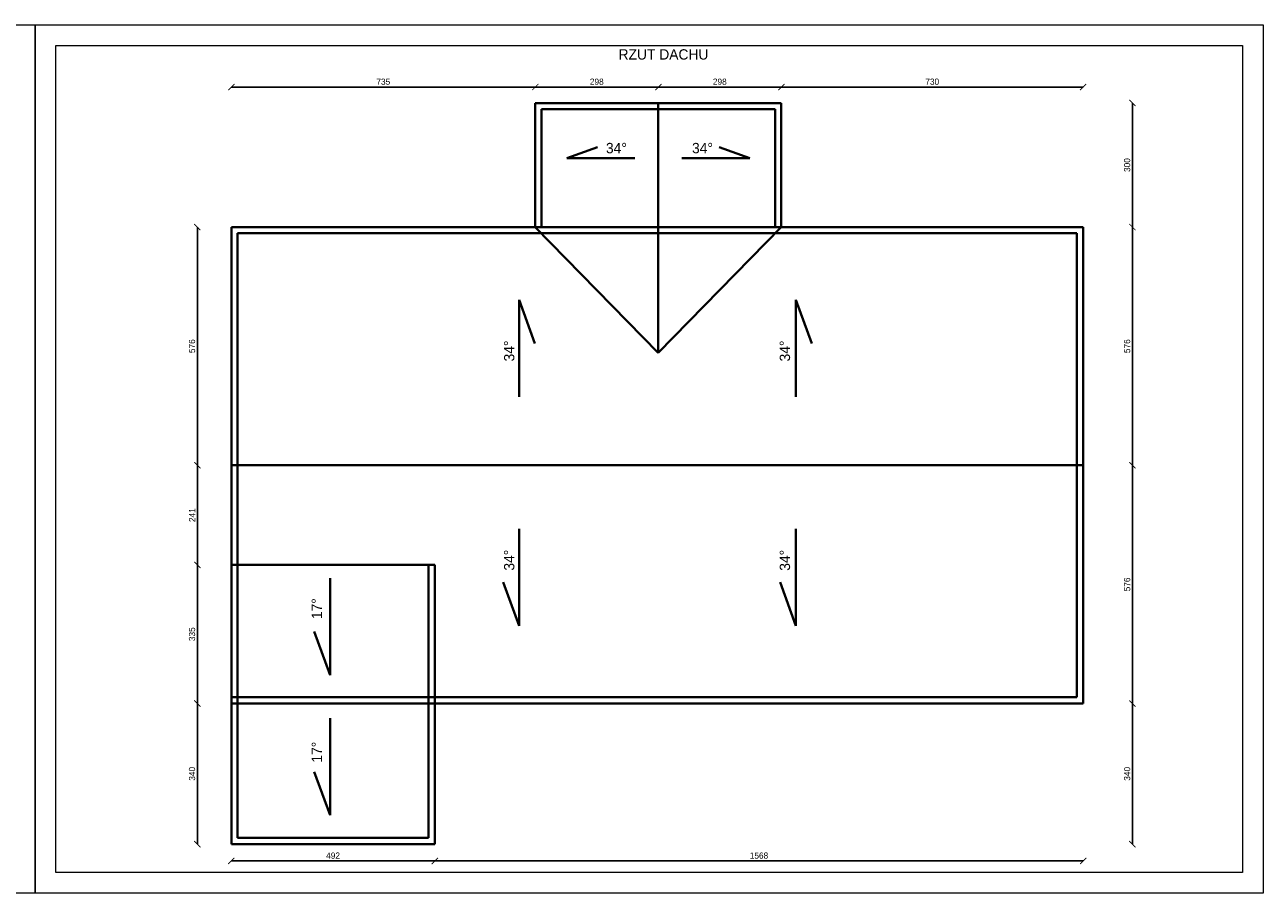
# Model space of a CAD drawing. Header units: millimetres. Extents: x 0 to 54826, y 42154 to 60442.
# Tile 26 of 64: x 36684 to 39679, y 55933 to 58033. Entities that reach past the tile are written whole.
import ezdxf

# ---------------------------------------------------------------- set-up
doc = ezdxf.new("R2010")
doc.units = ezdxf.units.MM
for name, color, linetype, lineweight in [('cienka', 3, 'Continuous', 18), ('gruba', 1, 'Continuous', 40), ('wymiary', 251, 'Continuous', 15)]:
    doc.layers.add(name, color=color, linetype=linetype, lineweight=lineweight)
doc.styles.get("Standard").update_dxf_attribs({"font": 'GOTHIC.TTF'})
doc.dimstyles.new('secemin', dxfattribs={"dimtxt": 15, "dimasz": 15, "dimexe": 1.25, "dimexo": 0.625, "dimgap": 5, "dimtad": 1, "dimdec": 0, "dimtxsty": 'Standard', "dimblk": 'ARCHTICK', "dimcen": 0, "dimse1": 1, "dimse2": 1, "dimclrd": 256, "dimclrt": 256, "dimadec": 0, "dimazin": 0, "dimtfac": 1, "dimtdec": 0, "dimtmove": 0, "dimatfit": 3, "dimfxl": 1, "dimtfillclr": 250, "dimarcsym": 1})

# ---------------------------------------------------------------- blocks, each defined once
blk = doc.blocks.new('_ArchTick')
at = {"color": 0, "linetype": 'ByBlock', "const_width": 0.15}
blk.add_lwpolyline([(-0.5, -0.5), (0.5, 0.5)], dxfattribs=at)
blk = doc.blocks.new('*D181')
at = {"layer": 'Defpoints', "color": 0, "transparency": 16777216}
for p in [(37183.6, 56051.3), (37675.6, 56051.3), (37675.6, 56010.6)]:
    blk.add_point(p, dxfattribs=at)
at = {"layer": 'wymiary', "lineweight": -2, "transparency": 16777216}
blk.add_line((37183.6, 56010.6), (37675.6, 56010.6), dxfattribs=at)
at = {"layer": 'wymiary', "lineweight": -2, "transparency": 16777216, "xscale": 15, "yscale": 15, "zscale": 15, "rotation": 180}
blk.add_blockref('_ArchTick', (37183.6, 56010.6), dxfattribs=at)
at = {"layer": 'wymiary', "lineweight": -2, "transparency": 16777216, "xscale": 15, "yscale": 15, "zscale": 15}
blk.add_blockref('_ArchTick', (37675.6, 56010.6), dxfattribs=at)
at = {"layer": 'wymiary', "transparency": 16777216, "insert": (37429.6, 56023.4), "char_height": 15, "attachment_point": 5}
blk.add_mtext('492', dxfattribs=at)
blk = doc.blocks.new('*D182')
at = {"layer": 'Defpoints', "color": 0, "transparency": 16777216}
for p in [(39243.6, 56391.3), (37675.6, 56051.3), (39243.6, 56010.6)]:
    blk.add_point(p, dxfattribs=at)
at = {"layer": 'wymiary', "lineweight": -2, "transparency": 16777216}
blk.add_line((37675.6, 56010.6), (39243.6, 56010.6), dxfattribs=at)
at = {"layer": 'wymiary', "lineweight": -2, "transparency": 16777216, "xscale": 15, "yscale": 15, "zscale": 15, "rotation": 180}
blk.add_blockref('_ArchTick', (37675.6, 56010.6), dxfattribs=at)
at = {"layer": 'wymiary', "lineweight": -2, "transparency": 16777216, "xscale": 15, "yscale": 15, "zscale": 15}
blk.add_blockref('_ArchTick', (39243.6, 56010.6), dxfattribs=at)
at = {"layer": 'wymiary', "transparency": 16777216, "insert": (38459.6, 56023.4), "char_height": 15, "attachment_point": 5}
blk.add_mtext('1568', dxfattribs=at)
blk = doc.blocks.new('*D183')
at = {"layer": 'Defpoints', "color": 0, "transparency": 16777216}
for p in [(37675.6, 56391.3), (39362.7, 56391.3), (37675.6, 56051.3)]:
    blk.add_point(p, dxfattribs=at)
at = {"layer": 'wymiary', "lineweight": -2, "transparency": 16777216}
blk.add_line((39362.7, 56051.3), (39362.7, 56391.3), dxfattribs=at)
at = {"layer": 'wymiary', "lineweight": -2, "transparency": 16777216, "xscale": 15, "yscale": 15, "zscale": 15}
for p, rotation in [((39362.7, 56391.3), 90), ((39362.7, 56051.3), 270)]:
    blk.add_blockref('_ArchTick', p, dxfattribs=dict(at, rotation=rotation))
at = {"layer": 'wymiary', "transparency": 16777216, "insert": (39349.9, 56221.3), "char_height": 15, "attachment_point": 5, "rotation": 90}
blk.add_mtext('340', dxfattribs=at)
blk = doc.blocks.new('*D184')
at = {"layer": 'Defpoints', "color": 0, "transparency": 16777216}
for p in [(39243.6, 56967.3), (39362.7, 56967.3), (37675.6, 56391.3)]:
    blk.add_point(p, dxfattribs=at)
at = {"layer": 'wymiary', "lineweight": -2, "transparency": 16777216}
blk.add_line((39362.7, 56391.3), (39362.7, 56967.3), dxfattribs=at)
at = {"layer": 'wymiary', "lineweight": -2, "transparency": 16777216, "xscale": 15, "yscale": 15, "zscale": 15}
for p, rotation in [((39362.7, 56967.3), 90), ((39362.7, 56391.3), 270)]:
    blk.add_blockref('_ArchTick', p, dxfattribs=dict(at, rotation=rotation))
at = {"layer": 'wymiary', "transparency": 16777216, "insert": (39349.9, 56679.3), "char_height": 15, "attachment_point": 5, "rotation": 90}
blk.add_mtext('576', dxfattribs=at)
blk = doc.blocks.new('*D185')
at = {"layer": 'Defpoints', "color": 0, "transparency": 16777216}
for p in [(39243.6, 57543.3), (39362.7, 57543.3), (39243.6, 56967.3)]:
    blk.add_point(p, dxfattribs=at)
at = {"layer": 'wymiary', "lineweight": -2, "transparency": 16777216}
blk.add_line((39362.7, 56967.3), (39362.7, 57543.3), dxfattribs=at)
at = {"layer": 'wymiary', "lineweight": -2, "transparency": 16777216, "xscale": 15, "yscale": 15, "zscale": 15}
for p, rotation in [((39362.7, 57543.3), 90), ((39362.7, 56967.3), 270)]:
    blk.add_blockref('_ArchTick', p, dxfattribs=dict(at, rotation=rotation))
at = {"layer": 'wymiary', "transparency": 16777216, "insert": (39349.9, 57255.3), "char_height": 15, "attachment_point": 5, "rotation": 90}
blk.add_mtext('576', dxfattribs=at)
blk = doc.blocks.new('*D186')
at = {"layer": 'Defpoints', "color": 0, "transparency": 16777216}
for p in [(38513.6, 57843.3), (39362.7, 57843.3), (39243.6, 57543.3)]:
    blk.add_point(p, dxfattribs=at)
at = {"layer": 'wymiary', "lineweight": -2, "transparency": 16777216}
blk.add_line((39362.7, 57543.3), (39362.7, 57843.3), dxfattribs=at)
at = {"layer": 'wymiary', "lineweight": -2, "transparency": 16777216, "xscale": 15, "yscale": 15, "zscale": 15}
for p, rotation in [((39362.7, 57843.3), 90), ((39362.7, 57543.3), 270)]:
    blk.add_blockref('_ArchTick', p, dxfattribs=dict(at, rotation=rotation))
at = {"layer": 'wymiary', "transparency": 16777216, "insert": (39349.9, 57693.3), "char_height": 15, "attachment_point": 5, "rotation": 90}
blk.add_mtext('300', dxfattribs=at)
blk = doc.blocks.new('*D187')
at = {"layer": 'Defpoints', "color": 0, "transparency": 16777216}
for p in [(38513.6, 57881.9), (38513.6, 57543.3), (39243.6, 57543.3)]:
    blk.add_point(p, dxfattribs=at)
at = {"layer": 'wymiary', "lineweight": -2, "transparency": 16777216}
blk.add_line((39243.6, 57881.9), (38513.6, 57881.9), dxfattribs=at)
at = {"layer": 'wymiary', "lineweight": -2, "transparency": 16777216, "xscale": 15, "yscale": 15, "zscale": 15, "rotation": 180}
blk.add_blockref('_ArchTick', (38513.6, 57881.9), dxfattribs=at)
at = {"layer": 'wymiary', "lineweight": -2, "transparency": 16777216, "xscale": 15, "yscale": 15, "zscale": 15}
blk.add_blockref('_ArchTick', (39243.6, 57881.9), dxfattribs=at)
at = {"layer": 'wymiary', "transparency": 16777216, "insert": (38878.6, 57894.8), "char_height": 15, "attachment_point": 5}
blk.add_mtext('730', dxfattribs=at)
blk = doc.blocks.new('*D188')
at = {"layer": 'Defpoints', "color": 0, "transparency": 16777216}
for p in [(38216.1, 57881.9), (38216.1, 57843.3), (38513.6, 57543.3)]:
    blk.add_point(p, dxfattribs=at)
at = {"layer": 'wymiary', "lineweight": -2, "transparency": 16777216}
blk.add_line((38513.6, 57881.9), (38216.1, 57881.9), dxfattribs=at)
at = {"layer": 'wymiary', "lineweight": -2, "transparency": 16777216, "xscale": 15, "yscale": 15, "zscale": 15, "rotation": 180}
blk.add_blockref('_ArchTick', (38216.1, 57881.9), dxfattribs=at)
at = {"layer": 'wymiary', "lineweight": -2, "transparency": 16777216, "xscale": 15, "yscale": 15, "zscale": 15}
blk.add_blockref('_ArchTick', (38513.6, 57881.9), dxfattribs=at)
at = {"layer": 'wymiary', "transparency": 16777216, "insert": (38364.8, 57894.8), "char_height": 15, "attachment_point": 5}
blk.add_mtext('298', dxfattribs=at)
blk = doc.blocks.new('*D189')
at = {"layer": 'Defpoints', "color": 0, "transparency": 16777216}
for p in [(37918.6, 57881.9), (37918.6, 57843.3), (38216.1, 57843.3)]:
    blk.add_point(p, dxfattribs=at)
at = {"layer": 'wymiary', "lineweight": -2, "transparency": 16777216}
blk.add_line((38216.1, 57881.9), (37918.6, 57881.9), dxfattribs=at)
at = {"layer": 'wymiary', "lineweight": -2, "transparency": 16777216, "xscale": 15, "yscale": 15, "zscale": 15, "rotation": 180}
blk.add_blockref('_ArchTick', (37918.6, 57881.9), dxfattribs=at)
at = {"layer": 'wymiary', "lineweight": -2, "transparency": 16777216, "xscale": 15, "yscale": 15, "zscale": 15}
blk.add_blockref('_ArchTick', (38216.1, 57881.9), dxfattribs=at)
at = {"layer": 'wymiary', "transparency": 16777216, "insert": (38067.3, 57894.8), "char_height": 15, "attachment_point": 5}
blk.add_mtext('298', dxfattribs=at)
blk = doc.blocks.new('*D190')
at = {"layer": 'Defpoints', "color": 0, "transparency": 16777216}
for p in [(37183.6, 57881.9), (37918.6, 57843.3), (37183.6, 57543.3)]:
    blk.add_point(p, dxfattribs=at)
at = {"layer": 'wymiary', "lineweight": -2, "transparency": 16777216}
blk.add_line((37918.6, 57881.9), (37183.6, 57881.9), dxfattribs=at)
at = {"layer": 'wymiary', "lineweight": -2, "transparency": 16777216, "xscale": 15, "yscale": 15, "zscale": 15, "rotation": 180}
blk.add_blockref('_ArchTick', (37183.6, 57881.9), dxfattribs=at)
at = {"layer": 'wymiary', "lineweight": -2, "transparency": 16777216, "xscale": 15, "yscale": 15, "zscale": 15}
blk.add_blockref('_ArchTick', (37918.6, 57881.9), dxfattribs=at)
at = {"layer": 'wymiary', "transparency": 16777216, "insert": (37551.1, 57894.8), "char_height": 15, "attachment_point": 5}
blk.add_mtext('735', dxfattribs=at)
blk = doc.blocks.new('*D191')
at = {"layer": 'Defpoints', "color": 0, "transparency": 16777216}
for p in [(37141.5, 57543.3), (37101.4, 56967.3), (37141.5, 56967.3)]:
    blk.add_point(p, dxfattribs=at)
at = {"layer": 'wymiary', "lineweight": -2, "transparency": 16777216}
blk.add_line((37101.4, 57543.3), (37101.4, 56967.3), dxfattribs=at)
at = {"layer": 'wymiary', "lineweight": -2, "transparency": 16777216, "xscale": 15, "yscale": 15, "zscale": 15}
for p, rotation in [((37101.4, 57543.3), 90), ((37101.4, 56967.3), 270)]:
    blk.add_blockref('_ArchTick', p, dxfattribs=dict(at, rotation=rotation))
at = {"layer": 'wymiary', "transparency": 16777216, "insert": (37088.6, 57255.3), "char_height": 15, "attachment_point": 5, "rotation": 90}
blk.add_mtext('576', dxfattribs=at)
blk = doc.blocks.new('*D192')
at = {"layer": 'Defpoints', "color": 0, "transparency": 16777216}
for p in [(37141.5, 56967.3), (37101.4, 56726.3), (37141.5, 56726.3)]:
    blk.add_point(p, dxfattribs=at)
at = {"layer": 'wymiary', "lineweight": -2, "transparency": 16777216}
blk.add_line((37101.4, 56967.3), (37101.4, 56726.3), dxfattribs=at)
at = {"layer": 'wymiary', "lineweight": -2, "transparency": 16777216, "xscale": 15, "yscale": 15, "zscale": 15}
for p, rotation in [((37101.4, 56967.3), 90), ((37101.4, 56726.3), 270)]:
    blk.add_blockref('_ArchTick', p, dxfattribs=dict(at, rotation=rotation))
at = {"layer": 'wymiary', "transparency": 16777216, "insert": (37088.7, 56846.8), "char_height": 15, "attachment_point": 5, "rotation": 90}
blk.add_mtext('241', dxfattribs=at)
blk = doc.blocks.new('*D193')
at = {"layer": 'Defpoints', "color": 0, "transparency": 16777216}
for p in [(37141.5, 56726.3), (37101.4, 56391.3), (37141.5, 56391.3)]:
    blk.add_point(p, dxfattribs=at)
at = {"layer": 'wymiary', "lineweight": -2, "transparency": 16777216}
blk.add_line((37101.4, 56726.3), (37101.4, 56391.3), dxfattribs=at)
at = {"layer": 'wymiary', "lineweight": -2, "transparency": 16777216, "xscale": 15, "yscale": 15, "zscale": 15}
for p, rotation in [((37101.4, 56726.3), 90), ((37101.4, 56391.3), 270)]:
    blk.add_blockref('_ArchTick', p, dxfattribs=dict(at, rotation=rotation))
at = {"layer": 'wymiary', "transparency": 16777216, "insert": (37088.6, 56558.8), "char_height": 15, "attachment_point": 5, "rotation": 90}
blk.add_mtext('335', dxfattribs=at)
blk = doc.blocks.new('*D194')
at = {"layer": 'Defpoints', "color": 0, "transparency": 16777216}
for p in [(37141.5, 56391.3), (37101.4, 56051.3), (37141.5, 56051.3)]:
    blk.add_point(p, dxfattribs=at)
at = {"layer": 'wymiary', "lineweight": -2, "transparency": 16777216}
blk.add_line((37101.4, 56391.3), (37101.4, 56051.3), dxfattribs=at)
at = {"layer": 'wymiary', "lineweight": -2, "transparency": 16777216, "xscale": 15, "yscale": 15, "zscale": 15}
for p, rotation in [((37101.4, 56391.3), 90), ((37101.4, 56051.3), 270)]:
    blk.add_blockref('_ArchTick', p, dxfattribs=dict(at, rotation=rotation))
at = {"layer": 'wymiary', "transparency": 16777216, "insert": (37088.6, 56221.3), "char_height": 15, "attachment_point": 5, "rotation": 90}
blk.add_mtext('340', dxfattribs=at)

msp = doc.modelspace()

# ---------------------------------------------------------------- linework, layer by layer
at = {"layer": 'cienka'}
for p, q in [((33739.027, 58032.524), (36709.027, 58032.524)), ((36709.027, 58032.524), (36709.027, 55932.524)), ((36709.027, 55932.524), (36709.027, 58032.524)), ((36709.027, 58032.524), (39679.027, 58032.524)), ((39679.027, 58032.524), (39679.027, 55932.524)), ((36759.027, 55982.524), (36759.027, 57982.524)), ((36759.027, 57982.524), (39629.027, 57982.524)), ((39629.027, 57982.524), (39629.027, 55982.524)), ((39629.027, 55982.524), (36759.027, 55982.524)), ((36709.027, 55932.524), (33739.027, 55932.524)), ((39679.027, 55932.524), (36709.027, 55932.524))]:
    msp.add_line(p, q, dxfattribs=at)
at = {"layer": 'gruba'}
for p, q in [((37918.584, 57543.349), (37918.584, 57843.349)), ((37918.584, 57843.349), (38513.584, 57843.349)), ((38216.084, 57239.505), (38216.084, 57843.349)), ((38513.584, 57843.349), (38513.584, 57543.349)), ((37933.584, 57543.349), (37933.584, 57828.349)), ((37933.584, 57828.349), (38498.584, 57828.349)), ((38498.584, 57828.349), (38498.584, 57543.349)), ((37994.959, 57709.718), (38068.739, 57736.616)), ((38437.21, 57709.718), (38363.43, 57736.616)), ((38159.212, 57709.718), (37994.959, 57709.718)), ((38272.956, 57709.718), (38437.21, 57709.718)), ((37183.584, 57543.349), (39243.584, 57543.349)), ((37183.584, 57543.349), (37183.584, 56051.349)), ((38216.084, 57239.505), (37918.584, 57543.349)), ((38216.084, 57239.505), (38513.584, 57543.349)), ((39243.584, 57543.349), (39243.584, 56391.349)), ((37198.584, 57528.349), (39228.584, 57528.349)), ((37198.584, 57528.349), (37198.584, 56066.349)), ((39228.584, 57528.349), (39228.584, 56406.349)), ((37879.407, 57132.908), (37879.407, 57367.555)), ((37879.407, 57367.555), (37917.833, 57262.155)), ((38549.093, 57132.908), (38549.093, 57367.555)), ((38549.093, 57367.555), (38587.519, 57262.155)), ((37183.584, 56967.349), (39243.584, 56967.349)), ((37879.407, 56813.6), (37879.407, 56578.952)), ((38549.093, 56813.6), (38549.093, 56578.952)), ((37183.584, 56726.349), (37675.584, 56726.349)), ((37660.584, 56066.349), (37660.584, 56726.349)), ((37675.584, 56051.349), (37675.584, 56726.349)), ((37422.198, 56694.421), (37422.198, 56459.774)), ((37879.407, 56578.952), (37840.982, 56684.352)), ((38549.093, 56578.952), (38510.668, 56684.352)), ((37422.198, 56459.774), (37383.772, 56565.174)), ((37921.878, 56406.349), (37183.584, 56406.349)), ((39228.584, 56406.349), (37921.878, 56406.349)), ((37198.584, 56391.349), (37183.584, 56391.349)), ((37921.878, 56391.349), (37198.584, 56391.349)), ((39243.584, 56391.349), (37921.878, 56391.349)), ((37422.198, 56355.554), (37422.198, 56120.907)), ((37422.198, 56120.907), (37383.772, 56226.307)), ((37183.584, 56051.349), (37675.584, 56051.349)), ((37198.584, 56066.349), (37660.584, 56066.349))]:
    msp.add_line(p, q, dxfattribs=at)

# ---------------------------------------------------------------- texts
at = {"layer": 'wymiary', "char_height": 25, "attachment_point": 1}
for s, insert in [('RZUT DACHU', (38120.022, 57973.317)), ('34%%D', (38089.546, 57746.891)), ('34%%D', (38297.693, 57746.891))]:
    msp.add_mtext_dynamic_manual_height_columns(s, width=17463.96939, gutter_width=125, heights=[0], dxfattribs=dict(at, insert=insert))
at = {"layer": 'wymiary', "char_height": 25, "attachment_point": 1, "rotation": 90}
for s, insert in [('34%%D', (37843.03, 57218.406)), ('34%%D', (38509.783, 57218.406)), ('34%%D', (37843.03, 56712.666)), ('34%%D', (38509.783, 56712.288)), ('17%%D', (37377.937, 56595.241)), ('17%%D', (37377.937, 56248.394))]:
    msp.add_mtext_dynamic_manual_height_columns(s, width=17463.96939, gutter_width=125, heights=[0], dxfattribs=dict(at, insert=insert))

# ---------------------------------------------------------------- dimensions: what is measured, and where the dimension line sits
at = {"layer": 'wymiary'}
for base, p1, p2, picture, middle in [((37183.584, 57881.898), (37918.584, 57843.349), (37183.584, 57543.349), '*D190', (37551.084, 57894.776)), ((37918.584260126, 57881.898269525), (38216.084260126, 57843.348832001), (37918.584260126, 57843.348832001), '*D189', (38067.334260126, 57894.775563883)), ((38216.084260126, 57881.898269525), (38513.584260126, 57543.348832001), (38216.084260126, 57843.348832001), '*D188', (38364.834260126, 57894.775563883)), ((39243.584, 56010.56), (37675.584, 56051.349), (39243.584, 56391.349), '*D182', (38459.584, 56023.437))]:
    dim = msp.add_linear_dim(base=base, p1=p1, p2=p2, dimstyle='secemin', override={"dimtmove": 1}, dxfattribs=at)
    dim.commit()
    dim.dimension.update_dxf_attribs({"geometry": picture, "text_midpoint": middle})
for base, p1, p2, picture, middle in [((38513.584, 57881.898), (39243.584, 57543.349), (38513.584, 57543.349), '*D187', (38878.584, 57894.776)), ((37675.584, 56010.56), (37183.584, 56051.349), (37675.584, 56051.349), '*D181', (37429.584, 56023.437))]:
    dim = msp.add_linear_dim(base=base, p1=p1, p2=p2, dimstyle='secemin', dxfattribs=at)
    dim.commit()
    dim.dimension.update_dxf_attribs({"geometry": picture, "text_midpoint": middle})
for base, p1, p2, picture, middle in [((39362.747, 57843.349), (39243.584, 57543.349), (38513.584, 57843.349), '*D186', (39349.87, 57693.349)), ((39362.747, 57543.349), (39243.584, 56967.349), (39243.584, 57543.349), '*D185', (39349.87, 57255.349)), ((37101.433, 56726.349), (37141.546, 56967.349), (37141.546, 56726.349), '*D192', (37088.745, 56846.849)), ((39362.747, 56967.349), (37675.584, 56391.349), (39243.584, 56967.349), '*D184', (39349.87, 56679.349)), ((37101.433, 56391.349), (37141.546, 56726.349), (37141.546, 56391.349), '*D193', (37088.556, 56558.849)), ((37101.433, 56051.349), (37141.546, 56391.349), (37141.546, 56051.349), '*D194', (37088.556, 56221.349))]:
    dim = msp.add_linear_dim(base=base, p1=p1, p2=p2, angle=90, dimstyle='secemin', override={"dimtmove": 1}, dxfattribs=at)
    dim.commit()
    dim.dimension.update_dxf_attribs({"geometry": picture, "text_midpoint": middle})
for base, p1, p2, picture, middle in [((37101.433, 56967.349), (37141.546, 57543.349), (37141.546, 56967.349), '*D191', (37088.556, 57255.349)), ((39362.747, 56391.349), (37675.584, 56051.349), (37675.584, 56391.349), '*D183', (39349.87, 56221.349))]:
    dim = msp.add_linear_dim(base=base, p1=p1, p2=p2, angle=90, dimstyle='secemin', dxfattribs=at)
    dim.commit()
    dim.dimension.update_dxf_attribs({"geometry": picture, "text_midpoint": middle})

doc.saveas('drawing.dxf')
